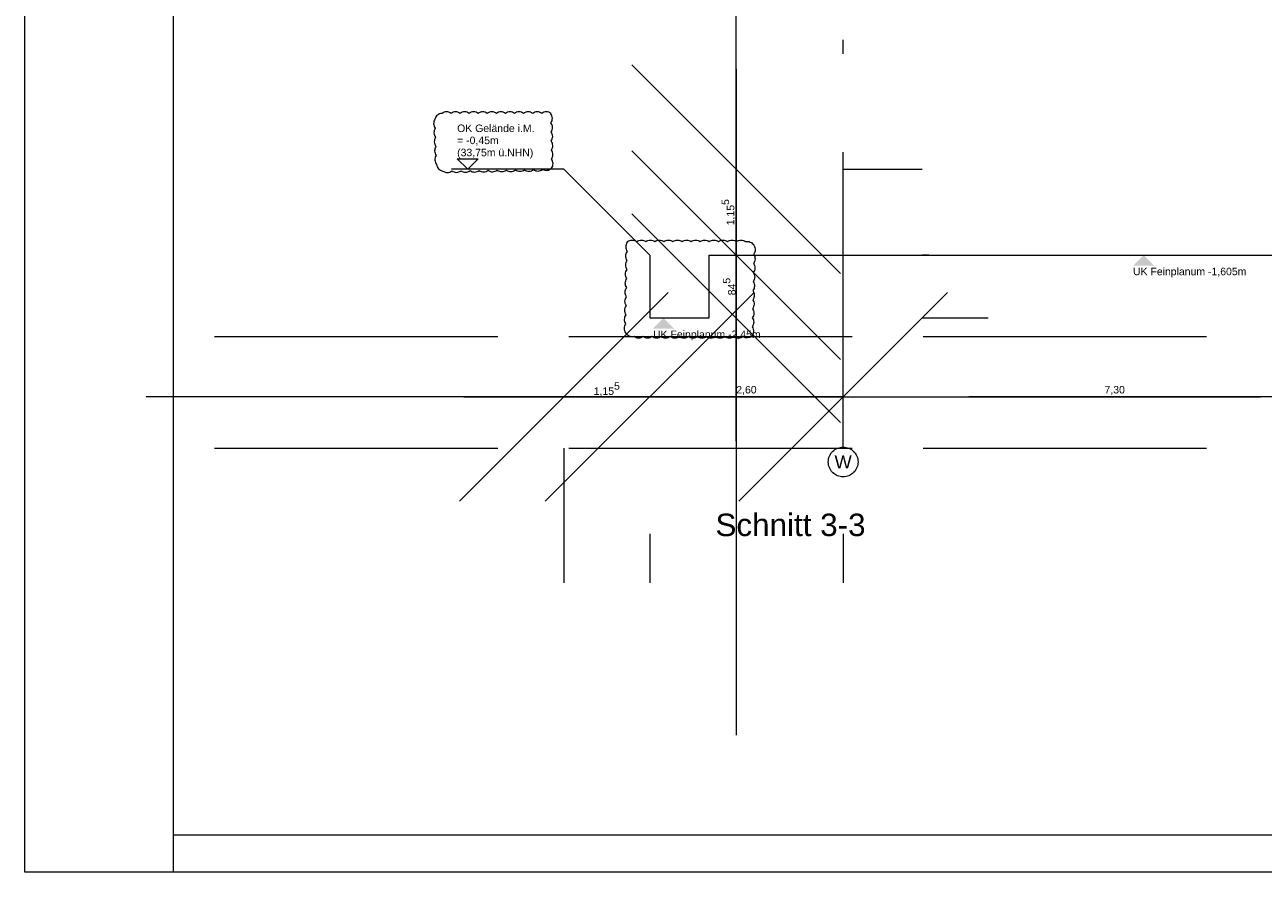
# Model space of a CAD drawing. Header units: metres. Extents: x -3716 to 31, y -1854 to 706.
# Tile 3 of 207: x -2638 to -2430, y -345 to -203. Entities that reach past the tile are written whole.
import ezdxf

# ---------------------------------------------------------------- set-up
doc = ezdxf.new("R2010")
doc.units = ezdxf.units.M
doc.header["$LTSCALE"] = 1.25
doc.header["$PDMODE"] = 1
doc.header["$PDSIZE"] = -2
doc.linetypes.add('ISO-02 Strichlinie', pattern=[3.81, 3.048, -0.762])
doc.linetypes.add('Linienart-53', pattern=[5.291531, 3.175, -1.058062, 0.352704, -0.705764])
doc.layers.get('0').update_dxf_attribs({"lineweight": 25})
for name, color, linetype, lineweight, true_color in [('30 -35 Decken- 0 Decken', 7, 'Continuous', 35, 0x00ee00), ('70 -72 Beschriftung- 1 Beschriftung allgemein', 7, 'Continuous', 9, 0xff6633), ('70 -76 Bemaßung- 2 Allgemein', 7, 'Continuous', 5, 0x6666cc), ('70 -77 Revision- 2 Wolken', 7, 'Continuous', 18, 0x944cff)]:
    doc.layers.add(name, color=color, linetype=linetype, lineweight=lineweight, true_color=true_color)
for name, color, linetype, lineweight in [('70 -71 Achsen- 1 Gebäudeachsen', 7, 'Linienart-53', 18), ('70 -74 Zeichnungsblatt- 4 Plankopf Linie', 7, 'Continuous', 13), ('Keine', 7, 'Continuous', 9)]:
    doc.layers.add(name, color=color, linetype=linetype, lineweight=lineweight)
doc.styles.add('Arial', font='arial.ttf')
doc.dimstyles.new('SIA_DIN1356', dxfattribs={"dimtxt": 1.258608, "dimasz": 2.80603, "dimexe": 2.5, "dimexo": 3.75, "dimgap": 0.625, "dimtad": 1, "dimdec": 3, "dimtxsty": 'Arial', "dimblk": 'VW_SLASH-1', "dimblk1": 'VW_SLASH-1', "dimblk2": 'VW_SLASH-1', "dimcen": 0, "dimdle": 2.5, "dimadec": 3, "dimazin": 0, "dimtfac": 1, "dimtdec": 3, "dimtix": 1, "dimtmove": 0, "dimatfit": 0, "dimldrblk": 'VW_FILLEDARROW-1', "dimfxl": 1, "dimfrac": 2, "dimtolj": 1, "dimarcsym": 0})

# ---------------------------------------------------------------- blocks, each defined once
blk = doc.blocks.new('Plankopf')
at = {"layer": '70 -74 Zeichnungsblatt- 4 Plankopf Linie', "color": 7, "linetype": 'ISO-02 Strichlinie', "lineweight": 5, "transparency": 33554687}
blk.add_line((-1.0475, -0.4205), (-1.0475, -0.4155), dxfattribs=at)
at = {"layer": '70 -74 Zeichnungsblatt- 4 Plankopf Linie', "transparency": 33554687, "flags": 128}
for points in [[(-1.0675, 0.4205), (1.0675, 0.4205), (1.0675, -0.4205), (-1.0675, -0.4205)], [(-1.0475, -0.4155), (-1.0475, 0.4155), (1.0625, 0.4155), (1.0625, -0.4155)]]:
    blk.add_lwpolyline(points, close=True, dxfattribs=at)
at = {"layer": '70 -74 Zeichnungsblatt- 4 Plankopf Linie', "color": 0, "flags": 1}
for tag in ['Approval', 'Approval', 'Approval', 'Approval', 'Approval', 'AR_Genehmigt_-_Datum', 'Auto_Generate_Page_Number', 'Auto_Total_Num_Sheets', 'Auftraggeber', 'Auftraggeber_Zusatz_-1-', 'Auftraggeber_Zusatz_-2-', 'Architekt', 'Architekt_Zusatz_-1-', 'Architekt_Zusatz_-2-', 'Approval', 'Current_Plot_Date', 'Scale', 'Sheet_Number', 'Sheet_Title', 'Teil', 'Gewerk', 'Total_Num_Sheets', 'Tragwerksplanung', 'Tragwerksplanung_Zusatz_-1-', 'Tragwerksplanung_Zusatz_-2-', 'Geschäftszeichen', 'Zone', 'Zone', 'Zone', 'Zone', 'Zone', 'Status', 'TGA', 'TGA_Zusatz_-1-', 'TGA_Zusatz_-2-', 'Zone', 'Number', 'Publish_Date', 'Number', 'Publish_Date', 'Number', 'Publish_Date', 'Number', 'Publish_Date', 'Number', 'Publish_Date', 'Planungsgrundlagen', 'Plot_Date_Format', 'BH_Genehmigt_-_Datum', 'Papiermaße', 'Ebene', 'Page_Number', 'Plannummer_Fachplaner', 'File_Name', 'File_Name_Include_Path', 'Projektname_Zusatz', 'Project_Address', 'Landschaftsarchitekt', 'Landschaftsarchitekten_Zusatz-1-', 'Landschaftsarchitekten_Zusatz_-2-', 'Höhe_üNHN', 'Leistungsphase', 'Number', 'Publish_Date', 'Recipients', 'Recipients', 'Recipients', 'Recipients', 'Recipients', 'Project_Date', 'Project_ID', 'Project_Name', 'Recipients', 'Date', 'Note', 'Date', 'Note', 'Date', 'Note', 'Date', 'Note', 'Date', 'Note', 'Format', 'Date', 'Date', 'Note']:
    blk.add_attdef(tag, (-1.0675, -0.4205), '', height=0.00018, dxfattribs=at)
blk = doc.blocks.new('Gruppe-1101')
at = {"layer": '70 -71 Achsen- 1 Gebäudeachsen', "transparency": 33554687}
blk.add_line((-175.421, 32.385), (-175.421, 37.864), dxfattribs=at)
at = {"color": 255, "transparency": 33554687}
blk.add_wipeout([(-175.421, 31.985), (-175.441, 31.986), (-175.46, 31.989), (-175.479, 31.994), (-175.498, 32), (-175.515, 32.009), (-175.532, 32.019), (-175.548, 32.031), (-175.562, 32.044), (-175.576, 32.058), (-175.587, 32.074), (-175.597, 32.091), (-175.606, 32.109), (-175.612, 32.127), (-175.617, 32.146), (-175.62, 32.166), (-175.621, 32.185), (-175.62, 32.205), (-175.617, 32.224), (-175.612, 32.243), (-175.606, 32.262), (-175.597, 32.28), (-175.587, 32.296), (-175.576, 32.312), (-175.562, 32.327), (-175.548, 32.34), (-175.532, 32.352), (-175.515, 32.362), (-175.498, 32.37), (-175.479, 32.377), (-175.46, 32.381), (-175.441, 32.384), (-175.421, 32.385), (-175.401, 32.384), (-175.382, 32.381), (-175.363, 32.377), (-175.344, 32.37), (-175.327, 32.362), (-175.31, 32.352), (-175.294, 32.34), (-175.28, 32.327), (-175.266, 32.312), (-175.255, 32.296), (-175.245, 32.28), (-175.236, 32.262), (-175.23, 32.243), (-175.225, 32.224), (-175.222, 32.205), (-175.221, 32.185), (-175.222, 32.166), (-175.225, 32.146), (-175.23, 32.127), (-175.236, 32.109), (-175.245, 32.091), (-175.255, 32.074), (-175.266, 32.058), (-175.28, 32.044), (-175.294, 32.031), (-175.31, 32.019), (-175.327, 32.009), (-175.344, 32), (-175.363, 31.994), (-175.382, 31.989), (-175.401, 31.986)], dxfattribs=at).dxf.layer = 'Keine'
at = {"layer": 'Keine', "transparency": 33554687, "flags": 128}
blk.add_lwpolyline([(-175.421, 31.985), (-175.441, 31.986), (-175.46, 31.989), (-175.479, 31.994), (-175.498, 32), (-175.515, 32.009), (-175.532, 32.019), (-175.548, 32.031), (-175.562, 32.044), (-175.576, 32.058), (-175.587, 32.074), (-175.597, 32.091), (-175.606, 32.109), (-175.612, 32.127), (-175.617, 32.146), (-175.62, 32.166), (-175.621, 32.185), (-175.62, 32.205), (-175.617, 32.224), (-175.612, 32.243), (-175.606, 32.262), (-175.597, 32.28), (-175.587, 32.296), (-175.576, 32.312), (-175.562, 32.327), (-175.548, 32.34), (-175.532, 32.352), (-175.515, 32.362), (-175.498, 32.37), (-175.479, 32.377), (-175.46, 32.381), (-175.441, 32.384), (-175.421, 32.385), (-175.401, 32.384), (-175.382, 32.381), (-175.363, 32.377), (-175.344, 32.37), (-175.327, 32.362), (-175.31, 32.352), (-175.294, 32.34), (-175.28, 32.327), (-175.266, 32.312), (-175.255, 32.296), (-175.245, 32.28), (-175.236, 32.262), (-175.23, 32.243), (-175.225, 32.224), (-175.222, 32.205), (-175.221, 32.185), (-175.222, 32.166), (-175.225, 32.146), (-175.23, 32.127), (-175.236, 32.109), (-175.245, 32.091), (-175.255, 32.074), (-175.266, 32.058), (-175.28, 32.044), (-175.294, 32.031), (-175.31, 32.019), (-175.327, 32.009), (-175.344, 32), (-175.363, 31.994), (-175.382, 31.989), (-175.401, 31.986)], close=True, dxfattribs=at)
at = {"layer": 'Keine', "transparency": 33554687, "insert": (-175.421, 32.185), "char_height": 0.176, "attachment_point": 5, "line_spacing_factor": 0.970891, "style": 'Arial'}
blk.add_mtext('W', dxfattribs=at)
blk = doc.blocks.new('Gruppe-1105')
at = {"layer": '70 -71 Achsen- 1 Gebäudeachsen', "color": 7, "transparency": 33554687}
blk.add_blockref('Gruppe-1101', (0, 0), dxfattribs=at)
blk = doc.blocks.new('_FU_2D LP9 (3D)')
at = {"layer": '30 -35 Decken- 0 Decken', "color": 7}
blk.add_blockref('Gruppe-1105', (0, 0), dxfattribs=at)
at = {"layer": '70 -72 Beschriftung- 1 Beschriftung allgemein', "linetype": 'ISO-02 Strichlinie'}
for p, q in [((-183.8724, 33.8712), (1.1339, 33.8712)), ((-183.8724, 32.3712), (1.1339, 32.3712))]:
    blk.add_line(p, q, dxfattribs=at)
blk = doc.blocks.new('Gruppe-1114')
at = {"layer": '30 -35 Decken- 0 Decken', "color": 7, "linetype": 'Continuous', "lineweight": 9}
for points in [[(-171.383, 34.966), (-171.525, 34.824), (-171.241, 34.824)], [(-177.834, 34.121), (-177.976, 33.979), (-177.692, 33.979)]]:
    blk.add_solid(points, dxfattribs=at)
at = {"layer": '30 -35 Decken- 0 Decken', "color": 7, "char_height": 0.10069, "attachment_point": 1, "line_spacing_factor": 0.970891, "style": 'Arial'}
for s, insert in [('UK Feinplanum -1,605m ', (-171.525, 34.797)), ('UK Feinplanum -2,45m ', (-177.976, 33.952))]:
    blk.add_mtext(s, dxfattribs=dict(at, insert=insert))
blk = doc.blocks.new('Gruppe-1116')
at = {"layer": '70 -77 Revision- 2 Wolken', "transparency": 33554687, "flags": 128}
blk.add_lwpolyline([(-178.318, 35.15, -0.162278), (-178.257, 35.17, -0.162278), (-178.196, 35.15, -0.162278), (-178.135, 35.17, -0.162278), (-178.074, 35.15, -0.162278), (-178.013, 35.17, -0.162278), (-177.952, 35.15, -0.162278), (-177.891, 35.17, -0.162278), (-177.83, 35.15, -0.162278), (-177.769, 35.17, -0.162278), (-177.708, 35.15, -0.162278), (-177.647, 35.17, -0.162278), (-177.586, 35.15, -0.162278), (-177.525, 35.17, -0.162278), (-177.464, 35.15, -0.162278), (-177.403, 35.17, -0.162278), (-177.342, 35.15, -0.162278), (-177.281, 35.17, -0.162278), (-177.22, 35.15, -0.162278), (-177.159, 35.17, -0.162278), (-177.098, 35.15, -0.162278), (-177.037, 35.17, -0.162278), (-176.976, 35.15, -0.162278), (-176.915, 35.17, -0.162278), (-176.854, 35.15, -0.162278), (-176.794, 35.17, -0.162278), (-176.733, 35.15, -0.162278), (-176.669, 35.143, -0.162278), (-176.622, 35.099, -0.162278), (-176.603, 35.037, -0.162278), (-176.624, 34.977, -0.162278), (-176.605, 34.915, -0.162278), (-176.627, 34.855, -0.162278), (-176.608, 34.794, -0.162278), (-176.63, 34.733, -0.162278), (-176.61, 34.672, -0.162278), (-176.632, 34.611, -0.162278), (-176.613, 34.55, -0.162278), (-176.635, 34.489, -0.162278), (-176.616, 34.428, -0.162278), (-176.637, 34.367, -0.162278), (-176.618, 34.306, -0.162278), (-176.64, 34.245, -0.162278), (-176.621, 34.184, -0.162278), (-176.642, 34.124, -0.162278), (-176.623, 34.062, -0.162278), (-176.645, 34.002, -0.162278), (-176.626, 33.94, -0.162278), (-176.647, 33.88, -0.162278), (-176.706, 33.854, -0.162278), (-176.769, 33.869, -0.162278), (-176.83, 33.849, -0.162278), (-176.891, 33.869, -0.162278), (-176.952, 33.849, -0.162278), (-177.013, 33.869, -0.162278), (-177.074, 33.849, -0.162278), (-177.135, 33.869, -0.162278), (-177.196, 33.849, -0.162278), (-177.256, 33.869, -0.162278), (-177.317, 33.849, -0.162278), (-177.378, 33.87, -0.162278), (-177.439, 33.849, -0.162278), (-177.5, 33.87, -0.162278), (-177.561, 33.849, -0.162278), (-177.622, 33.87, -0.162278), (-177.683, 33.849, -0.162278), (-177.744, 33.87, -0.162278), (-177.805, 33.849, -0.162278), (-177.866, 33.87, -0.162278), (-177.927, 33.849, -0.162278), (-177.988, 33.87, -0.162278), (-178.049, 33.85, -0.162278), (-178.11, 33.87, -0.162278), (-178.171, 33.85, -0.162278), (-178.232, 33.87, -0.162278), (-178.296, 33.877, -0.162278), (-178.343, 33.92, -0.162278), (-178.362, 33.982, -0.162278), (-178.34, 34.042, -0.162278), (-178.359, 34.103, -0.162278), (-178.338, 34.164, -0.162278), (-178.357, 34.225, -0.162278), (-178.335, 34.286, -0.162278), (-178.354, 34.347, -0.162278), (-178.333, 34.408, -0.162278), (-178.352, 34.469, -0.162278), (-178.33, 34.53, -0.162278), (-178.349, 34.591, -0.162278), (-178.328, 34.652, -0.162278), (-178.347, 34.713, -0.162278), (-178.325, 34.773, -0.162278), (-178.344, 34.835, -0.162278), (-178.323, 34.895, -0.162278), (-178.342, 34.957, -0.162278), (-178.32, 35.017, -0.162278), (-178.339, 35.079, -0.162278), (-178.318, 35.139, -0.162278), (-178.319, 35.145, -0.162278), (-178.318, 35.15)], format="xyb", close=True, dxfattribs=at)
blk = doc.blocks.new('VW_SLASH-1')
at = {"color": 0, "linetype": 'ByBlock', "lineweight": -2, "transparency": 16777216}
blk.add_line((0.8909, 0), (-1, 0), dxfattribs=at)
at = {"color": 0, "lineweight": 20, "transparency": 16777216, "flags": 128}
blk.add_lwpolyline([(0.5001, 0.5001), (-0.5001, -0.5001)], dxfattribs=at)
blk = doc.blocks.new('*D1505')
at = {"layer": '70 -76 Bemaßung- 2 Allgemein', "color": 0, "lineweight": -2}
for p, q in [((-176.858, 38.927), (-176.858, 41.733)), ((-176.858, 34.966), (-176.858, 36.121)), ((-175.426, 36.121), (-174.358, 36.121)), ((-174.271, 34.966), (-174.358, 34.966)), ((-176.858, 32.16), (-176.858, 29.354))]:
    blk.add_line(p, q, dxfattribs=at)
at = {"layer": 'Defpoints', "color": 0}
for p in [(-179.176, 36.121), (-176.858, 36.121), (-178.021, 34.966)]:
    blk.add_point(p, dxfattribs=at)
at = {"layer": '70 -76 Bemaßung- 2 Allgemein', "color": 0, "lineweight": -2, "xscale": 2.8060302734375, "yscale": 2.8060302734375, "zscale": 2.8060302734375}
for p, rotation in [((-176.858, 36.121), 270), ((-176.858, 34.966), 90)]:
    blk.add_blockref('VW_SLASH-1', p, dxfattribs=dict(at, rotation=rotation))
at = {"layer": '70 -76 Bemaßung- 2 Allgemein', "color": 0, "insert": (-176.96, 35.544), "char_height": 0.10069, "attachment_point": 5, "rotation": 90, "style": 'Arial'}
blk.add_mtext('\\A1;1,15\\S5^ ;', dxfattribs=at)
blk = doc.blocks.new('VW_FILLEDARROW-1')
at = {"linetype": 'Continuous', "lineweight": 0, "transparency": 16777216}
blk.add_hatch(color=0, dxfattribs=at).paths.add_polyline_path([(-1.4144, 0.379), (0, 0), (-1.4144, -0.379)])
at = {"color": 0, "lineweight": 5, "transparency": 16777216, "flags": 128}
blk.add_lwpolyline([(-1.4144, 0.379), (0, 0), (-1.4144, -0.379)], close=True, dxfattribs=at)
blk = doc.blocks.new('*D1506')
at = {"layer": '70 -76 Bemaßung- 2 Allgemein', "color": 0, "lineweight": -2}
for p, q in [((-176.858, 37.772), (-176.858, 40.578)), ((-176.858, 34.121), (-176.858, 34.966)), ((-174.271, 34.966), (-174.358, 34.966)), ((-173.471, 34.121), (-174.358, 34.121)), ((-176.858, 31.315), (-176.858, 28.509))]:
    blk.add_line(p, q, dxfattribs=at)
at = {"layer": 'Defpoints', "color": 0}
for p in [(-178.021, 34.966), (-176.858, 34.966), (-177.221, 34.121)]:
    blk.add_point(p, dxfattribs=at)
at = {"layer": '70 -76 Bemaßung- 2 Allgemein', "color": 0, "lineweight": -2, "xscale": 2.8060302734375, "yscale": 2.8060302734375, "zscale": 2.8060302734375}
for p, rotation in [((-176.858, 34.966), 270), ((-176.858, 34.121), 90)]:
    blk.add_blockref('VW_SLASH-1', p, dxfattribs=dict(at, rotation=rotation))
at = {"layer": '70 -76 Bemaßung- 2 Allgemein', "color": 0, "insert": (-176.951, 34.544), "char_height": 0.10069, "attachment_point": 5, "rotation": 90, "style": 'Arial'}
blk.add_mtext('\\A1;84\\S5^ ;', dxfattribs=at)
blk = doc.blocks.new('*D1508')
at = {"layer": '70 -76 Bemaßung- 2 Allgemein', "color": 0, "lineweight": -2}
for p, q in [((-181.982, 33.061), (-184.788, 33.061)), ((-178.021, 33.061), (-179.176, 33.061)), ((-175.215, 33.061), (-172.409, 33.061)), ((-179.176, 32.371), (-179.176, 30.561)), ((-178.021, 31.216), (-178.021, 30.561))]:
    blk.add_line(p, q, dxfattribs=at)
at = {"layer": 'Defpoints', "color": 0}
for p in [(-179.176, 36.121), (-178.021, 34.966), (-179.176, 33.061)]:
    blk.add_point(p, dxfattribs=at)
at = {"layer": '70 -76 Bemaßung- 2 Allgemein', "color": 0, "lineweight": -2, "xscale": 2.8060302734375, "yscale": 2.8060302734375, "zscale": 2.8060302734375}
blk.add_blockref('VW_SLASH-1', (-179.176, 33.061), dxfattribs=at)
at = {"layer": '70 -76 Bemaßung- 2 Allgemein', "color": 0, "lineweight": -2, "xscale": 2.8060302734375, "yscale": 2.8060302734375, "zscale": 2.8060302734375, "rotation": 180}
blk.add_blockref('VW_SLASH-1', (-178.021, 33.061), dxfattribs=at)
at = {"layer": '70 -76 Bemaßung- 2 Allgemein', "color": 0, "insert": (-178.598, 33.163), "char_height": 0.10069, "attachment_point": 5, "style": 'Arial'}
blk.add_mtext('\\A1;1,15\\S5^ ;', dxfattribs=at)
blk = doc.blocks.new('*D1509')
at = {"layer": '70 -76 Bemaßung- 2 Allgemein', "color": 0, "lineweight": -2}
for p, q in [((-180.827, 33.061), (-183.633, 33.061)), ((-175.421, 33.061), (-178.021, 33.061)), ((-172.615, 33.061), (-169.809, 33.061)), ((-178.021, 31.216), (-178.021, 30.561)), ((-175.421, 31.216), (-175.421, 30.561))]:
    blk.add_line(p, q, dxfattribs=at)
at = {"layer": 'Defpoints', "color": 0}
for p in [(-178.021, 34.966), (-175.421, 34.966), (-178.021, 33.061)]:
    blk.add_point(p, dxfattribs=at)
at = {"layer": '70 -76 Bemaßung- 2 Allgemein', "color": 0, "lineweight": -2, "xscale": 2.8060302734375, "yscale": 2.8060302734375, "zscale": 2.8060302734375}
blk.add_blockref('VW_SLASH-1', (-178.021, 33.061), dxfattribs=at)
at = {"layer": '70 -76 Bemaßung- 2 Allgemein', "color": 0, "lineweight": -2, "xscale": 2.8060302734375, "yscale": 2.8060302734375, "zscale": 2.8060302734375, "rotation": 180}
blk.add_blockref('VW_SLASH-1', (-175.421, 33.061), dxfattribs=at)
at = {"layer": '70 -76 Bemaßung- 2 Allgemein', "color": 0, "insert": (-176.721, 33.147), "char_height": 0.1007, "attachment_point": 5, "style": 'Arial'}
blk.add_mtext('\\A1;2,60', dxfattribs=at)
blk = doc.blocks.new('*D1510')
at = {"layer": '70 -76 Bemaßung- 2 Allgemein', "color": 0, "lineweight": -2}
for p, q in [((-170.927, 33.061), (-172.615, 33.061)), ((-175.421, 31.216), (-175.421, 30.561)), ((-168.121, 31.216), (-168.121, 30.561))]:
    blk.add_line(p, q, dxfattribs=at)
at = {"layer": 'Defpoints', "color": 0}
for p in [(-175.421, 34.966), (-168.121, 34.966), (-175.421, 33.061)]:
    blk.add_point(p, dxfattribs=at)
at = {"layer": '70 -76 Bemaßung- 2 Allgemein', "color": 0, "lineweight": -2, "xscale": 2.8060302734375, "yscale": 2.8060302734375, "zscale": 2.8060302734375, "rotation": 180}
blk.add_blockref('VW_SLASH-1', (-175.421, 33.061), dxfattribs=at)
at = {"layer": '70 -76 Bemaßung- 2 Allgemein', "color": 0, "lineweight": -2, "xscale": 2.8060302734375, "yscale": 2.8060302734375, "zscale": 2.8060302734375}
blk.add_blockref('VW_SLASH-1', (-168.121, 33.061), dxfattribs=at)
at = {"layer": '70 -76 Bemaßung- 2 Allgemein', "color": 0, "insert": (-171.771, 33.147), "char_height": 0.1007, "attachment_point": 5, "style": 'Arial'}
blk.add_mtext('\\A1;7,30', dxfattribs=at)
blk = doc.blocks.new('*D1511')
at = {"layer": '70 -76 Bemaßung- 2 Allgemein', "color": 0, "lineweight": -2}
for p, q in [((-170.927, 33.061), (-173.733, 33.061)), ((-166.961, 33.061), (-168.121, 33.061)), ((-164.155, 33.061), (-161.349, 33.061)), ((-168.121, 31.216), (-168.121, 30.561)), ((-166.961, 31.216), (-166.961, 30.561))]:
    blk.add_line(p, q, dxfattribs=at)
at = {"layer": 'Defpoints', "color": 0}
for p in [(-168.121, 34.966), (-166.961, 34.966), (-168.121, 33.061)]:
    blk.add_point(p, dxfattribs=at)
at = {"layer": '70 -76 Bemaßung- 2 Allgemein', "color": 0, "lineweight": -2, "xscale": 2.8060302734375, "yscale": 2.8060302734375, "zscale": 2.8060302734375}
blk.add_blockref('VW_SLASH-1', (-168.121, 33.061), dxfattribs=at)
at = {"layer": '70 -76 Bemaßung- 2 Allgemein', "color": 0, "lineweight": -2, "xscale": 2.8060302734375, "yscale": 2.8060302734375, "zscale": 2.8060302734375, "rotation": 180}
blk.add_blockref('VW_SLASH-1', (-166.961, 33.061), dxfattribs=at)
at = {"layer": '70 -76 Bemaßung- 2 Allgemein', "color": 0, "insert": (-167.541, 33.147), "char_height": 0.1007, "attachment_point": 5, "style": 'Arial'}
blk.add_mtext('\\A1;1,16', dxfattribs=at)
blk = doc.blocks.new('*D1512')
at = {"layer": '70 -76 Bemaßung- 2 Allgemein', "color": 0, "lineweight": -2}
for p, q in [((-169.767, 33.061), (-172.573, 33.061)), ((-165.526, 33.061), (-166.961, 33.061)), ((-162.72, 33.061), (-159.914, 33.061)), ((-166.961, 31.216), (-166.961, 30.561)), ((-165.526, 29.781), (-165.526, 30.561))]:
    blk.add_line(p, q, dxfattribs=at)
at = {"layer": 'Defpoints', "color": 0}
for p in [(-166.961, 34.966), (-165.526, 33.531), (-166.961, 33.061)]:
    blk.add_point(p, dxfattribs=at)
at = {"layer": '70 -76 Bemaßung- 2 Allgemein', "color": 0, "lineweight": -2, "xscale": 2.8060302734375, "yscale": 2.8060302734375, "zscale": 2.8060302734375}
blk.add_blockref('VW_SLASH-1', (-166.961, 33.061), dxfattribs=at)
at = {"layer": '70 -76 Bemaßung- 2 Allgemein', "color": 0, "lineweight": -2, "xscale": 2.8060302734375, "yscale": 2.8060302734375, "zscale": 2.8060302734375, "rotation": 180}
blk.add_blockref('VW_SLASH-1', (-165.526, 33.061), dxfattribs=at)
at = {"layer": '70 -76 Bemaßung- 2 Allgemein', "color": 0, "insert": (-166.243, 33.163), "char_height": 0.10069, "attachment_point": 5, "style": 'Arial'}
blk.add_mtext('\\A1;1,43\\S5^ ;', dxfattribs=at)
blk = doc.blocks.new('*D1513')
at = {"layer": '70 -76 Bemaßung- 2 Allgemein', "color": 0, "lineweight": -2}
for p, q in [((-168.332, 33.061), (-171.138, 33.061)), ((-164.926, 33.061), (-165.526, 33.061)), ((-162.12, 33.061), (-159.314, 33.061)), ((-165.526, 29.781), (-165.526, 30.561)), ((-164.926, 29.781), (-164.926, 30.561))]:
    blk.add_line(p, q, dxfattribs=at)
at = {"layer": 'Defpoints', "color": 0}
for p in [(-165.526, 33.531), (-164.926, 33.531), (-165.526, 33.061)]:
    blk.add_point(p, dxfattribs=at)
at = {"layer": '70 -76 Bemaßung- 2 Allgemein', "color": 0, "lineweight": -2, "xscale": 2.8060302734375, "yscale": 2.8060302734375, "zscale": 2.8060302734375}
blk.add_blockref('VW_SLASH-1', (-165.526, 33.061), dxfattribs=at)
at = {"layer": '70 -76 Bemaßung- 2 Allgemein', "color": 0, "lineweight": -2, "xscale": 2.8060302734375, "yscale": 2.8060302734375, "zscale": 2.8060302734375, "rotation": 180}
blk.add_blockref('VW_SLASH-1', (-164.926, 33.061), dxfattribs=at)
at = {"layer": '70 -76 Bemaßung- 2 Allgemein', "color": 0, "insert": (-165.226, 33.138), "char_height": 0.1007, "attachment_point": 5, "style": 'Arial'}
blk.add_mtext('\\A1;60', dxfattribs=at)
blk = doc.blocks.new('*D1514')
at = {"layer": '70 -76 Bemaßung- 2 Allgemein', "color": 0, "lineweight": -2}
for p, q in [((-167.732, 33.061), (-170.538, 33.061)), ((-159.521, 33.061), (-164.926, 33.061)), ((-156.715, 33.061), (-153.909, 33.061)), ((-164.926, 29.781), (-164.926, 30.561)), ((-159.521, 29.781), (-159.521, 30.561))]:
    blk.add_line(p, q, dxfattribs=at)
at = {"layer": 'Defpoints', "color": 0}
for p in [(-164.926, 33.531), (-159.521, 33.531), (-164.926, 33.061)]:
    blk.add_point(p, dxfattribs=at)
at = {"layer": '70 -76 Bemaßung- 2 Allgemein', "color": 0, "lineweight": -2, "xscale": 2.8060302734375, "yscale": 2.8060302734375, "zscale": 2.8060302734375}
blk.add_blockref('VW_SLASH-1', (-164.926, 33.061), dxfattribs=at)
at = {"layer": '70 -76 Bemaßung- 2 Allgemein', "color": 0, "lineweight": -2, "xscale": 2.8060302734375, "yscale": 2.8060302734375, "zscale": 2.8060302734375, "rotation": 180}
blk.add_blockref('VW_SLASH-1', (-159.521, 33.061), dxfattribs=at)
at = {"layer": '70 -76 Bemaßung- 2 Allgemein', "color": 0, "insert": (-162.223, 33.163), "char_height": 0.10069, "attachment_point": 5, "style": 'Arial'}
blk.add_mtext('\\A1;5,40\\S5^ ;', dxfattribs=at)
blk = doc.blocks.new('Gruppe-1120')
at = {"layer": '70 -77 Revision- 2 Wolken', "transparency": 33554687, "flags": 128}
blk.add_lwpolyline([(-179.35, 36.873, 0.162278), (-179.411, 36.894, 0.162278), (-179.472, 36.873, 0.162278), (-179.533, 36.894, 0.162278), (-179.594, 36.873, 0.162278), (-179.655, 36.894, 0.162278), (-179.716, 36.873, 0.162278), (-179.777, 36.894, 0.162278), (-179.838, 36.873, 0.162278), (-179.899, 36.894, 0.162278), (-179.96, 36.873, 0.162278), (-180.021, 36.894, 0.162278), (-180.082, 36.873, 0.162278), (-180.143, 36.894, 0.162278), (-180.204, 36.873, 0.162278), (-180.265, 36.894, 0.162278), (-180.326, 36.873, 0.162278), (-180.387, 36.894, 0.162278), (-180.448, 36.873, 0.162278), (-180.508, 36.894, 0.162278), (-180.569, 36.873, 0.162278), (-180.63, 36.894, 0.162278), (-180.691, 36.873, 0.162278), (-180.752, 36.894, 0.162278), (-180.813, 36.873, 0.162278), (-180.873, 36.85, 0.162278), (-180.907, 36.796, 0.162278), (-180.925, 36.734, 0.162278), (-180.903, 36.674, 0.162278), (-180.921, 36.612, 0.162278), (-180.898, 36.552, 0.162278), (-180.916, 36.49, 0.162278), (-180.894, 36.43, 0.162278), (-180.912, 36.368, 0.162278), (-180.89, 36.308, 0.162278), (-180.908, 36.246, 0.162278), (-180.885, 36.186, 0.162278), (-180.858, 36.128, 0.162278), (-180.801, 36.098, 0.162278), (-180.74, 36.078, 0.162278), (-180.68, 36.1, 0.162278), (-180.618, 36.08, 0.162278), (-180.558, 36.102, 0.162278), (-180.496, 36.082, 0.162278), (-180.436, 36.104, 0.162278), (-180.374, 36.084, 0.162278), (-180.314, 36.106, 0.162278), (-180.253, 36.086, 0.162278), (-180.192, 36.108, 0.162278), (-180.131, 36.088, 0.162278), (-180.07, 36.11, 0.162278), (-180.009, 36.09, 0.162278), (-179.948, 36.111, 0.162278), (-179.887, 36.092, 0.162278), (-179.826, 36.113, 0.162278), (-179.765, 36.094, 0.162278), (-179.704, 36.115, 0.162278), (-179.643, 36.096, 0.162278), (-179.582, 36.117, 0.162278), (-179.521, 36.098, 0.162278), (-179.46, 36.119, 0.162278), (-179.397, 36.108, 0.162278), (-179.34, 36.136, 0.162278), (-179.32, 36.197, 0.162278), (-179.341, 36.258, 0.162278), (-179.322, 36.319, 0.162278), (-179.343, 36.38, 0.162278), (-179.324, 36.441, 0.162278), (-179.345, 36.502, 0.162278), (-179.325, 36.563, 0.162278), (-179.347, 36.624, 0.162278), (-179.327, 36.685, 0.162278), (-179.348, 36.746, 0.162278), (-179.329, 36.807, 0.162278), (-179.35, 36.868, 0.162278), (-179.349, 36.87, 0.162278), (-179.35, 36.873)], format="xyb", close=True, dxfattribs=at)
blk = doc.blocks.new('Gruppe-1117')
at = {"layer": '70 -76 Bemaßung- 2 Allgemein'}
for base, p1, p2, text, picture, middle in [((-176.85761294, 36.12119107), (-178.02099996, 34.96619107), (-179.17599996, 36.12119107), '1,15\\S5^ ;', '*D1505', (-176.95980758, 35.54369107)), ((-176.85761294, 34.96619107), (-177.22099996, 34.12119107), (-178.02099996, 34.96619107), '84\\S5^ ;', '*D1506', (-176.9507456, 34.54369107))]:
    dim = blk.add_linear_dim(base=base, p1=p1, p2=p2, angle=270, text=text, dimstyle='SIA_DIN1356', override={"dimtxt": 0.100689, "dimgap": 0.025, "dimdec": 8, "dimpost": '<>', "dimtxsty": 'Arial', "dimtmove": 2}, dxfattribs=at)
    dim.commit()
    dim.dimension.update_dxf_attribs({"geometry": picture, "text_midpoint": middle})
blk = doc.blocks.new('Gruppe-1118')
at = {"layer": '70 -76 Bemaßung- 2 Allgemein'}
for base, p1, p2, text, picture, middle in [((-179.17599996, 33.06119107), (-178.02099996, 34.96619107), (-179.17599996, 36.12119107), '1,15\\S5^ ;', '*D1508', (-178.59849996, 33.16338571)), ((-178.02099996, 33.06119107), (-175.42099996, 34.96619107), (-178.02099996, 34.96619107), '2,60', '*D1509', (-176.72099996, 33.14665461)), ((-175.42099996, 33.06119107), (-168.12099996, 34.96619107), (-175.42099996, 34.96619107), '7,30', '*D1510', (-171.77099996, 33.14665461)), ((-168.12099996, 33.06119107), (-166.96099996, 34.96619107), (-168.12099996, 34.96619107), '1,16', '*D1511', (-167.54099996, 33.14665461)), ((-166.96099996, 33.06119107), (-165.52599996, 33.53119107), (-166.96099996, 34.96619107), '1,43\\S5^ ;', '*D1512', (-166.24349996, 33.16338571)), ((-165.52599996, 33.06119107), (-164.92599996, 33.53119107), (-165.52599996, 33.53119107), '60', '*D1513', (-165.22599996, 33.13759263)), ((-164.92599996, 33.06119107), (-159.52099996, 33.53119107), (-164.92599996, 33.53119107), '5,40\\S5^ ;', '*D1514', (-162.22349996, 33.16338571))]:
    dim = blk.add_linear_dim(base=base, p1=p1, p2=p2, text=text, dimstyle='SIA_DIN1356', override={"dimtxt": 0.100689, "dimgap": 0.025, "dimdec": 8, "dimpost": '<>', "dimtxsty": 'Arial', "dimtmove": 2}, dxfattribs=at)
    dim.commit()
    dim.dimension.update_dxf_attribs({"geometry": picture, "text_midpoint": middle})
blk = doc.blocks.new('_Feinplanum 2D-6 (3D)')
at = {"layer": '30 -35 Decken- 0 Decken', "color": 7, "linetype": 'Continuous', "lineweight": 9}
blk.add_line((-179.17599996, 36.12119107), (-180.68484231, 36.12119107), dxfattribs=at)
at = {"layer": '70 -72 Beschriftung- 1 Beschriftung allgemein', "linetype": 'ISO-02 Strichlinie'}
blk.add_line((-183.87242454, 32.37119107), (1.13388679, 32.37119107), dxfattribs=at)
at = {"layer": '30 -35 Decken- 0 Decken', "color": 7}
blk.add_blockref('Gruppe-1114', (0, 0), dxfattribs=at)
at = {"layer": '30 -35 Decken- 0 Decken', "linetype": 'Continuous', "lineweight": 9}
h = blk.add_hatch(dxfattribs=at)
h.set_pattern_fill('Kies fein SRF', style=0, pattern_type=2)
h.set_pattern_definition([(49.1276, (0, 0), (2.91324, -7.33335), [0.6697, -5.39524]), (9.6185, (0.438, 0.5064), (6.88199, -2.74724), [1.10055, -9.9049]), (-21.7615, (1.5234, 0.69), (2.91324, -7.33335), [0.741, -6.66906]), (-68.334, (2.2114, 0.4156), (-3.96875, -4.58611), [0.78908, -7.10173]), (-95.0605, (2.503, -0.3178), (-3.96875, -4.58611), [0.83763, -11.12848]), (-156.5609, (2.429, -1.1522), (-3.96875, -4.58611), [1.13066, -15.02167]), (177.0676, (1.3916, -1.6018), (-10.85074, -1.838873), [1.24292, -16.51306]), (111.666, (0.15, -1.5383), (-6.88199, 2.74724), [0.63426, -7.25655]), (84.9395, (-0.0838, -0.949), (-2.91324, 7.33335), [0.95286, -11.01324]), (48.0775, (1.499, -3.704), (2.77835, -7.3855), [1.19365, -9.6164]), (3.7626, (2.297, -2.816), (7.22247, 8.0432), [1.10668, -8.91575]), (-27.7653, (3.401, -2.7435), (10.00082, 0.6577), [1.5947, -12.8473]), (-69.384, (4.812, -3.486), (10.0008, 0.6577), [0.8713, -7.0195]), (-131.9225, (5.119, -4.302), (2.77835, -7.3855), [1.19365, -9.6164]), (-176.2374, (4.3215, -5.19), (2.77835, -7.3855), [1.10668, -8.91575]), (152.2347, (3.217, -5.2626), (2.77835, -7.38551), [1.5947, -12.8473]), (110.616, (1.806, -4.52), (-10.0008, -0.6577), [0.8713, -7.0195]), (49.5378, (4.145, 0.353), (2.73403, -7.7611), [1.3034, -10.50052]), (6.693, (4.991, 1.344), (2.73403, -7.7611), [1.1556, -9.30986]), (-26.4858, (6.1385, 1.479), (2.73403, -7.76111), [1.6196, -13.048]), (-70.594, (7.588, 0.757), (13.12816, -6.5414), [0.9086, -7.32]), (-130.4622, (7.89, -0.1), (2.73403, -7.7611), [1.3034, -10.50052]), (-173.307, (7.044, -1.092), (2.73403, -7.7611), [1.1556, -9.30986]), (153.5142, (5.8966, -1.2265), (2.73403, -7.76111), [1.6196, -13.048]), (109.406, (4.447, -0.504), (-10.39414, -1.2197), [0.9086, -7.32])])
h.paths.add_polyline_path([(-178.02099996, 34.96619107), (-177.22099996, 34.96619107), (-177.22099996, 34.12119107), (-178.02099996, 34.12119107)])
at = {"layer": '30 -35 Decken- 0 Decken', "color": 7, "linetype": 'Continuous', "lineweight": 9}
for p, q in [((-178.02099996, 34.96619107), (-179.17599996, 36.12119107)), ((-178.02099996, 34.96619107), (-178.02099996, 34.12119107)), ((-177.22099996, 34.96619107), (-166.96099996, 34.96619107)), ((-177.22099996, 34.12119107), (-177.22099996, 34.96619107)), ((-178.02099996, 34.12119107), (-177.22099996, 34.12119107))]:
    blk.add_line(p, q, dxfattribs=at)
at = {"layer": '70 -72 Beschriftung- 1 Beschriftung allgemein', "linetype": 'ISO-02 Strichlinie'}
blk.add_line((-183.87242454, 33.87119107), (1.13388679, 33.87119107), dxfattribs=at)
at = {"layer": '70 -76 Bemaßung- 2 Allgemein'}
for name in ['Gruppe-1117', 'Gruppe-1118']:
    blk.add_blockref(name, (0, 0), dxfattribs=at)
at = {"layer": '70 -77 Revision- 2 Wolken'}
blk.add_blockref('Gruppe-1116', (0, 0), dxfattribs=at)
at = {"color": 255, "linetype": 'Continuous', "lineweight": 9}
blk.add_wipeout([(-180.46718254, 36.12119107), (-180.60944688, 36.26345541), (-180.32491821, 36.26345541)], dxfattribs=at).dxf.layer = '30 -35 Decken- 0 Decken'
at = {"layer": '30 -35 Decken- 0 Decken', "color": 7, "linetype": 'Continuous', "lineweight": 9, "flags": 128}
blk.add_lwpolyline([(-180.46718254, 36.12119107), (-180.60944688, 36.26345541), (-180.32491821, 36.26345541)], close=True, dxfattribs=at)
at = {"layer": '70 -77 Revision- 2 Wolken'}
blk.add_blockref('Gruppe-1120', (0, 0), dxfattribs=at)
at = {"layer": '30 -35 Decken- 0 Decken', "color": 7, "insert": (-180.60944688, 36.72327184), "char_height": 0.1006886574, "attachment_point": 1, "line_spacing_factor": 0.970891, "style": 'Arial'}
blk.add_mtext('OK Gelände i.M.\\P= -0,45m\\P(33,75m ü.NHN)', dxfattribs=at)

msp = doc.modelspace()

# ---------------------------------------------------------------- block references
at = {"layer": '70 -74 Zeichnungsblatt- 4 Plankopf Linie', "xscale": 1250, "yscale": 1250, "zscale": 1250}
msp.add_blockref('Plankopf', (-1303.55, 180.16), dxfattribs=at)

# ---------------------------------------------------------------- next in the draw order: block references
at = {"layer": 'Keine', "color": 1, "xscale": 12.5, "yscale": 12.5, "zscale": 12.5}
msp.add_blockref('_FU_2D LP9 (3D)', (-307.66, -678.79), dxfattribs=at)

# ---------------------------------------------------------------- next in the draw order: block references
msp.add_blockref('_Feinplanum 2D-6 (3D)', (-307.66, -678.79), dxfattribs=at)

# ---------------------------------------------------------------- next in the draw order: texts
at = {"layer": '70 -72 Beschriftung- 1 Beschriftung allgemein', "color": 7, "insert": (-2521.87, -285.17), "char_height": 3.7758, "attachment_point": 1, "line_spacing_factor": 0.970891, "style": 'Arial'}
msp.add_mtext('Schnitt 3-3', dxfattribs=at)

doc.saveas('drawing.dxf')
